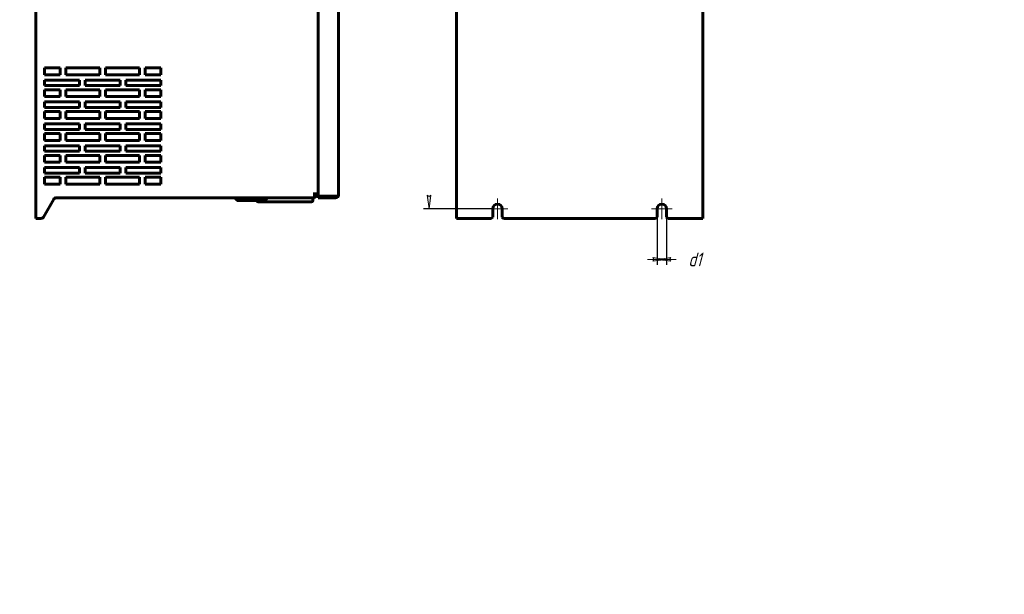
# Model space of a CAD drawing. Header units: millimetres. Extents: x 0 to 594, y 0 to 420.
# Tile 10 of 22: x 234 to 594, y 0 to 210. Entities that reach past the tile are written whole.
import ezdxf

# ---------------------------------------------------------------- set-up
doc = ezdxf.new("R2010")
doc.units = ezdxf.units.MM
for name, pattern in [('K5LT_AXLED', [12, 7.5, -1.5, 1.5, -1.5]), ('K5LT_BASIC', [0]), ('K5LT_THIN', [0])]:
    doc.linetypes.add(name, pattern=pattern)
doc.layers.add('Системный слой', color=7, linetype='Continuous')
doc.styles.add('KDIMTEXTSTYLE', font='GOST_AU.SHX', dxfattribs={"width": 0.96, "oblique": 15, "height": 5})
doc.dimstyles.new('KDIMSTYLE (0.50)', dxfattribs={"dimtxt": 5, "dimasz": 1, "dimexe": 2, "dimexo": 0, "dimgap": 1, "dimtad": 1, "dimlfac": 2, "dimtxsty": 'KDIMTEXTSTYLE', "dimsah": 1, "dimcen": 0, "dimdle": 1, "dimadec": 0, "dimazin": 0, "dimtfac": 0.667, "dimtmove": 0, "dimatfit": 3, "dimfxl": 1, "dimtvp": 1, "dimtolj": 1, "dimtzin": 0, "dimarcsym": 0})

# ---------------------------------------------------------------- blocks, each defined once
blk = doc.blocks.new('U64')
at = {"layer": 'Системный слой', "color": 150, "linetype": 'K5LT_BASIC', "lineweight": 60, "true_color": 0x0080ff}
for p, q in [((319.02, 143.89), (314.06, 143.89)), ((323.98, 143.89), (319.02, 143.89))]:
    blk.add_line(p, q, dxfattribs=at)
blk = doc.blocks.new('U70')
at = {"layer": 'Системный слой', "color": 30, "linetype": 'K5LT_AXLED', "lineweight": 18, "true_color": 0xff8000}
for q in [(408.94, 144.64), (405.19, 140.89), (412.69, 140.89), (408.94, 137.14)]:
    blk.add_line((408.94, 140.89), q, dxfattribs=at)
blk = doc.blocks.new('U71')
at = {"layer": 'Системный слой', "color": 30, "linetype": 'K5LT_AXLED', "lineweight": 18, "true_color": 0xff8000}
for q in [(468.94, 144.64), (465.19, 140.89), (472.69, 140.89), (468.94, 137.14)]:
    blk.add_line((468.94, 140.89), q, dxfattribs=at)
blk = doc.blocks.new('KDIMARROW_01')
at = {"layer": 'Системный слой'}
blk.add_hatch(color=0, dxfattribs=at).paths.add_polyline_path([(0, 0), (-5, 0.66), (-4.5, 0), (-5, -0.66)])
at = {"layer": 'Системный слой', "color": 0, "linetype": 'K5LT_THIN', "lineweight": 18}
for p, q in [((-4.5, 0), (-5, 0.66)), ((-5, 0.66), (0, 0)), ((0, 0), (-5, -0.66)), ((-5, -0.66), (-4.5, 0)), ((0, 0), (-1, 0))]:
    blk.add_line(p, q, dxfattribs=at)
blk = doc.blocks.new('KDIMARROW_02')
at = {"layer": 'Системный слой'}
blk.add_hatch(color=0, dxfattribs=at).paths.add_polyline_path([(4.5, 0), (5, 0.66), (0, 0), (5, -0.66)])
at = {"layer": 'Системный слой', "color": 0, "linetype": 'K5LT_THIN', "lineweight": 18}
for p, q in [((0, 0), (-1, 0)), ((5, 0.66), (0, 0)), ((0, 0), (5, -0.66)), ((0, 0), (7, 0)), ((4.5, 0), (5, 0.66)), ((5, -0.66), (4.5, 0))]:
    blk.add_line(p, q, dxfattribs=at)

msp = doc.modelspace()

# ---------------------------------------------------------------- linework, layer by layer
at = {"layer": 'Системный слой', "color": 150, "linetype": 'K5LT_BASIC', "lineweight": 60, "true_color": 0x0080ff}
for p, q in [((240.4164, 319.8875), (240.4164, 137.3875)), ((393.9381, 319.8875), (393.9381, 137.3875)), ((483.9381, 319.8875), (483.9381, 137.3875)), ((343.4164, 306.7875), (343.4164, 145.4875)), ((350.9164, 306.2875), (350.9164, 145.9875)), ((243.5164, 192.3875), (243.5164, 189.8875)), ((249.2664, 192.3875), (243.5164, 192.3875)), ((249.2664, 189.8875), (249.2664, 192.3875)), ((251.2664, 192.3875), (251.2664, 189.8875)), ((263.7664, 192.3875), (251.2664, 192.3875)), ((263.7664, 189.8875), (263.7664, 192.3875)), ((278.2664, 192.3875), (265.7664, 192.3875)), ((265.7664, 192.3875), (265.7664, 189.8875)), ((278.2664, 189.8875), (278.2664, 192.3875)), ((286.0164, 192.3875), (280.2664, 192.3875)), ((280.2664, 192.3875), (280.2664, 189.8875)), ((286.0164, 189.8875), (286.0164, 192.3875)), ((243.5164, 189.8875), (249.2664, 189.8875)), ((243.5164, 187.9325), (243.5164, 185.8875)), ((256.3498, 187.9325), (243.5164, 187.9325)), ((251.2664, 189.8875), (263.7664, 189.8875)), ((256.3498, 185.8875), (256.3498, 187.9325)), ((258.3498, 187.9325), (258.3498, 185.8875)), ((271.1831, 187.9325), (258.3498, 187.9325)), ((265.7664, 189.8875), (278.2664, 189.8875)), ((271.1831, 185.8875), (271.1831, 187.9325)), ((286.0164, 187.9325), (273.1831, 187.9325)), ((273.1831, 187.9325), (273.1831, 185.8875)), ((280.2664, 189.8875), (286.0164, 189.8875)), ((286.0164, 185.8875), (286.0164, 187.9325)), ((243.5164, 185.8875), (256.3498, 185.8875)), ((243.5164, 184.3875), (243.5164, 181.8875)), ((249.2664, 184.3875), (243.5164, 184.3875)), ((249.2664, 181.8875), (249.2664, 184.3875)), ((263.7664, 184.3875), (251.2664, 184.3875)), ((251.2664, 184.3875), (251.2664, 181.8875)), ((258.3498, 185.8875), (271.1831, 185.8875)), ((263.7664, 181.8875), (263.7664, 184.3875)), ((278.2664, 184.3875), (265.7664, 184.3875)), ((265.7664, 184.3875), (265.7664, 181.8875)), ((273.1831, 185.8875), (286.0164, 185.8875)), ((278.2664, 181.8875), (278.2664, 184.3875)), ((280.2664, 184.3875), (280.2664, 181.8875)), ((286.0164, 184.3875), (280.2664, 184.3875)), ((286.0164, 181.8875), (286.0164, 184.3875)), ((243.5164, 181.8875), (249.2664, 181.8875)), ((243.5164, 179.9325), (243.5164, 177.8875)), ((256.3498, 179.9325), (243.5164, 179.9325)), ((251.2664, 181.8875), (263.7664, 181.8875)), ((256.3498, 177.8875), (256.3498, 179.9325)), ((271.1831, 179.9325), (258.3498, 179.9325)), ((258.3498, 179.9325), (258.3498, 177.8875)), ((265.7664, 181.8875), (278.2664, 181.8875)), ((271.1831, 177.8875), (271.1831, 179.9325)), ((286.0164, 179.9325), (273.1831, 179.9325)), ((273.1831, 179.9325), (273.1831, 177.8875)), ((280.2664, 181.8875), (286.0164, 181.8875)), ((286.0164, 177.8875), (286.0164, 179.9325)), ((243.5164, 177.8875), (256.3498, 177.8875)), ((243.5164, 176.3875), (243.5164, 173.8875)), ((249.2664, 176.3875), (243.5164, 176.3875)), ((249.2664, 173.8875), (249.2664, 176.3875)), ((251.2664, 176.3875), (251.2664, 173.8875)), ((263.7664, 176.3875), (251.2664, 176.3875)), ((258.3498, 177.8875), (271.1831, 177.8875)), ((263.7664, 173.8875), (263.7664, 176.3875)), ((278.2664, 176.3875), (265.7664, 176.3875)), ((265.7664, 176.3875), (265.7664, 173.8875)), ((273.1831, 177.8875), (286.0164, 177.8875)), ((278.2664, 173.8875), (278.2664, 176.3875)), ((286.0164, 176.3875), (280.2664, 176.3875)), ((280.2664, 176.3875), (280.2664, 173.8875)), ((286.0164, 173.8875), (286.0164, 176.3875)), ((243.5164, 173.8875), (249.2664, 173.8875)), ((251.2664, 173.8875), (263.7664, 173.8875)), ((265.7664, 173.8875), (278.2664, 173.8875)), ((280.2664, 173.8875), (286.0164, 173.8875)), ((256.3498, 171.9325), (243.5164, 171.9325)), ((243.5164, 171.9325), (243.5164, 169.8875)), ((243.5164, 169.8875), (256.3498, 169.8875)), ((256.3498, 169.8875), (256.3498, 171.9325)), ((258.3498, 171.9325), (258.3498, 169.8875)), ((271.1831, 171.9325), (258.3498, 171.9325)), ((258.3498, 169.8875), (271.1831, 169.8875)), ((271.1831, 169.8875), (271.1831, 171.9325)), ((286.0164, 171.9325), (273.1831, 171.9325)), ((273.1831, 171.9325), (273.1831, 169.8875)), ((273.1831, 169.8875), (286.0164, 169.8875)), ((286.0164, 169.8875), (286.0164, 171.9325)), ((249.2664, 168.3875), (243.5164, 168.3875)), ((243.5164, 168.3875), (243.5164, 165.8875)), ((243.5164, 165.8875), (249.2664, 165.8875)), ((249.2664, 165.8875), (249.2664, 168.3875)), ((263.7664, 168.3875), (251.2664, 168.3875)), ((251.2664, 168.3875), (251.2664, 165.8875)), ((251.2664, 165.8875), (263.7664, 165.8875)), ((263.7664, 165.8875), (263.7664, 168.3875)), ((265.7664, 168.3875), (265.7664, 165.8875)), ((278.2664, 168.3875), (265.7664, 168.3875)), ((265.7664, 165.8875), (278.2664, 165.8875)), ((278.2664, 165.8875), (278.2664, 168.3875)), ((280.2664, 168.3875), (280.2664, 165.8875)), ((286.0164, 168.3875), (280.2664, 168.3875)), ((280.2664, 165.8875), (286.0164, 165.8875)), ((286.0164, 165.8875), (286.0164, 168.3875)), ((256.3498, 163.9325), (243.5164, 163.9325)), ((243.5164, 163.9325), (243.5164, 161.8875)), ((243.5164, 161.8875), (256.3498, 161.8875)), ((256.3498, 161.8875), (256.3498, 163.9325)), ((258.3498, 163.9325), (258.3498, 161.8875)), ((271.1831, 163.9325), (258.3498, 163.9325)), ((258.3498, 161.8875), (271.1831, 161.8875)), ((271.1831, 161.8875), (271.1831, 163.9325)), ((286.0164, 163.9325), (273.1831, 163.9325)), ((273.1831, 163.9325), (273.1831, 161.8875)), ((273.1831, 161.8875), (286.0164, 161.8875)), ((286.0164, 161.8875), (286.0164, 163.9325)), ((249.2664, 160.3875), (243.5164, 160.3875)), ((243.5164, 160.3875), (243.5164, 157.8875)), ((249.2664, 157.8875), (249.2664, 160.3875)), ((263.7664, 160.3875), (251.2664, 160.3875)), ((251.2664, 160.3875), (251.2664, 157.8875)), ((263.7664, 157.8875), (263.7664, 160.3875)), ((278.2664, 160.3875), (265.7664, 160.3875)), ((265.7664, 160.3875), (265.7664, 157.8875)), ((278.2664, 157.8875), (278.2664, 160.3875)), ((286.0164, 160.3875), (280.2664, 160.3875)), ((280.2664, 160.3875), (280.2664, 157.8875)), ((286.0164, 157.8875), (286.0164, 160.3875)), ((243.5164, 157.8875), (249.2664, 157.8875)), ((256.3498, 155.9325), (243.5164, 155.9325)), ((243.5164, 155.9325), (243.5164, 153.8875)), ((251.2664, 157.8875), (263.7664, 157.8875)), ((256.3498, 153.8875), (256.3498, 155.9325)), ((271.1831, 155.9325), (258.3498, 155.9325)), ((258.3498, 155.9325), (258.3498, 153.8875)), ((265.7664, 157.8875), (278.2664, 157.8875)), ((271.1831, 153.8875), (271.1831, 155.9325)), ((273.1831, 155.9325), (273.1831, 153.8875)), ((286.0164, 155.9325), (273.1831, 155.9325)), ((280.2664, 157.8875), (286.0164, 157.8875)), ((286.0164, 153.8875), (286.0164, 155.9325)), ((243.5164, 153.8875), (256.3498, 153.8875)), ((243.5164, 152.3875), (243.5164, 149.8875)), ((249.2664, 152.3875), (243.5164, 152.3875)), ((249.2664, 149.8875), (249.2664, 152.3875)), ((251.2664, 152.3875), (251.2664, 149.8875)), ((263.7664, 152.3875), (251.2664, 152.3875)), ((258.3498, 153.8875), (271.1831, 153.8875)), ((263.7664, 149.8875), (263.7664, 152.3875)), ((278.2664, 152.3875), (265.7664, 152.3875)), ((265.7664, 152.3875), (265.7664, 149.8875)), ((273.1831, 153.8875), (286.0164, 153.8875)), ((278.2664, 149.8875), (278.2664, 152.3875)), ((286.0164, 152.3875), (280.2664, 152.3875)), ((280.2664, 152.3875), (280.2664, 149.8875)), ((286.0164, 149.8875), (286.0164, 152.3875)), ((243.5164, 149.8875), (249.2664, 149.8875)), ((251.2664, 149.8875), (263.7664, 149.8875)), ((265.7664, 149.8875), (278.2664, 149.8875)), ((280.2664, 149.8875), (286.0164, 149.8875)), ((246.9579, 144.3875), (243.2051, 137.8875)), ((342.0664, 144.8875), (247.8239, 144.8875)), ((313.2664, 144.679), (313.2664, 144.7875)), ((313.9872, 143.9168), (313.2957, 144.6083)), ((324.0457, 143.9168), (324.7372, 144.6083)), ((324.7664, 144.679), (324.7664, 144.7875)), ((341.5164, 144.8875), (341.5164, 143.9375)), ((341.6108, 146.3875), (342.0664, 146.3875)), ((342.2837, 146.3875), (342.0664, 146.3875)), ((342.0664, 146.3875), (342.0664, 144.8875)), ((342.0664, 145.7361), (342.4875, 146.1571)), ((342.3886, 146.3875), (342.2837, 146.3875)), ((342.3886, 146.3875), (342.9118, 146.3875)), ((342.3886, 145.2097), (342.9118, 145.7329)), ((342.9118, 146.3875), (342.923, 146.3875)), ((342.923, 146.3875), (343.4164, 146.3875)), ((342.923, 146.3375), (343.4164, 146.3375)), ((342.923, 145.7375), (343.4164, 145.7375)), ((343.4164, 144.8875), (343.4164, 145.4875)), ((348.3948, 145.4875), (343.4164, 145.4875)), ((348.3224, 145.4875), (343.4164, 145.4875)), ((348.3948, 144.8875), (343.4164, 144.8875)), ((348.3948, 145.4875), (349.3621, 145.4875)), ((349.3621, 144.8875), (348.3948, 144.8875)), ((349.3621, 145.4875), (349.3849, 145.4875)), ((349.8164, 144.8875), (349.3621, 144.8875)), ((350.879, 145.4875), (349.3849, 145.4875)), ((349.8164, 144.8875), (349.8164, 145.4875)), ((350.6408, 145.2592), (350.3824, 145.4875)), ((350.879, 145.4875), (350.9164, 145.4875)), ((350.9164, 145.9875), (350.9164, 145.4875)), ((341.0164, 143.4375), (321.5164, 143.4375)), ((407.1881, 137.8875), (407.1881, 140.8875)), ((410.6881, 137.8875), (410.6881, 140.8875)), ((467.1881, 137.8875), (467.1881, 140.8875)), ((470.6881, 137.8875), (470.6881, 140.8875)), ((240.4164, 137.3875), (241.5164, 137.3875)), ((242.3391, 137.3875), (241.5164, 137.3875)), ((393.9381, 137.3875), (395.0381, 137.3875)), ((406.6881, 137.3875), (395.0381, 137.3875)), ((406.6881, 137.3875), (407.1881, 137.8875)), ((410.6881, 137.8875), (411.1881, 137.3875)), ((466.6881, 137.3875), (411.1881, 137.3875)), ((466.6881, 137.3875), (467.1881, 137.8875)), ((470.6881, 137.8875), (471.1881, 137.3875)), ((482.8381, 137.3875), (471.1881, 137.3875)), ((482.8381, 137.3875), (483.9381, 137.3875))]:
    msp.add_line(p, q, dxfattribs=at)
for centre, radius, start, end in [((247.8239, 143.8875), 1, 90, 150), ((313.3664, 144.7875), 0.1, 90, 180), ((313.3664, 144.679), 0.1, 180, 225), ((314.0579, 143.9875), 0.1, 225, 270), ((321.5164, 143.9375), 0.5, 185.73917, 270), ((323.975, 143.9875), 0.1, 270, 315), ((324.6664, 144.7875), 0.1, 0, 90), ((324.6664, 144.679), 0.1, 315, 0), ((341.0164, 143.9375), 0.5, 270, 0), ((341.6108, 145.9875), 1.1, 294.469801, 307.716344), ((341.6108, 145.9875), 1.1, 307.716344, 315), ((342.923, 145.7216), 0.6159, 90, 135), ((342.923, 145.7216), 0.0159, 90, 135), ((349.8164, 145.9875), 1.1, 270, 318.540545), ((349.8164, 145.9875), 1.1, 318.54056, 332.964308), ((408.9381, 140.8875), 1.75, 0, 180), ((468.9381, 140.8875), 1.75, 0, 180), ((242.3391, 138.3875), 1, 270, 330)]:
    msp.add_arc(centre, radius, start, end, dxfattribs=at)

# ---------------------------------------------------------------- block references
at = {"layer": 'Системный слой'}
for name in ['U64', 'U70', 'U71']:
    msp.add_blockref(name, (0, 0), dxfattribs=at)

# ---------------------------------------------------------------- dimensions: what is measured, and where the dimension line sits
at = {"layer": 'Системный слой', "color": 7}
msp.add_linear_dim(base=(383.9381, 316.3875), p1=(407.1881, 140.8875), p2=(407.1881, 316.3875), angle=90, location=(383.9381, 228.6375), text='\\H5.0;\\W0.965;\\Q15;\\H5.0;\\W0.965;\\Q15;\\Q15;В1', dimstyle='KDIMSTYLE (0.50)', override={"dimexo": 0, "dimblk1": 'KDIMARROW_01', "dimblk2": 'KDIMARROW_01', "dimse1": 0, "dimse2": 0, "dimclrt": 7, "dimtolj": 1}, dxfattribs=at).render()
msp.add_linear_dim(base=(467.1881, 122.3875), p1=(470.6881, 139.3875), p2=(467.1881, 137.8875), location=(481.0455, 122.3875), text='\\H5.0;\\W0.965;\\Q15;\\H5.0;\\W0.965;\\Q15;\\Q15;d1', dimstyle='KDIMSTYLE (0.50)', override={"dimexo": 0, "dimblk1": 'KDIMARROW_02', "dimblk2": 'KDIMARROW_02', "dimse1": 0, "dimse2": 0, "dimclrt": 7, "dimtolj": 1}, dxfattribs=at).render()

doc.saveas('drawing.dxf')
